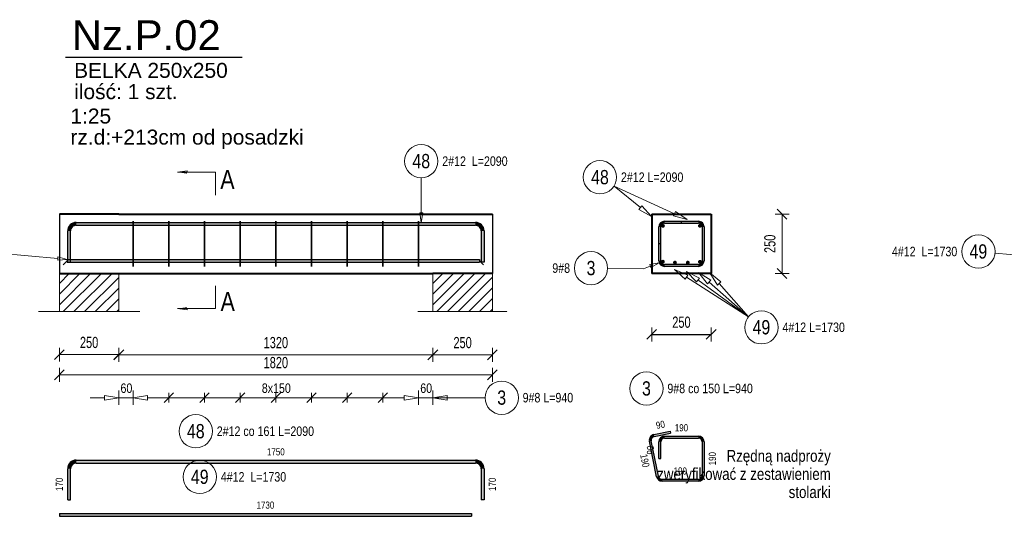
# Model space of a CAD drawing. Extents: x -1906120 to 89837, y -39133 to 303704.
# Tile 26 of 55: x 15807 to 19945, y 807 to 2897. Entities that reach past the tile are written whole.
import ezdxf

# ---------------------------------------------------------------- set-up
doc = ezdxf.new("R2010")
doc.units = 0
doc.header["$LTSCALE"] = 10
doc.header["$MEASUREMENT"] = 0
doc.linetypes.add('HIDDEN', pattern=[0.375, 0.25, -0.125])
for name, color, linetype in [('C_text', 1, 'Continuous'), ('RCAD_kształt pręta', 7, 'Continuous'), ('RCAD_opis kształtu pręta', 7, 'Continuous'), ('RCAD_opis rozkładu', 7, 'Continuous'), ('RCAD_pręt wyrzucony', 130, 'Continuous'), ('RCAD_pręty punktowe', 7, 'Continuous'), ('RCAD_rozkład pręta', 7, 'Continuous'), ('RCAD_symbole graficzne', 7, 'Continuous')]:
    doc.layers.add(name, color=color, linetype=linetype)
for name, color, linetype, lineweight in [('P-Linia1', 3, 'Continuous', 40), ('P-Linia3', 6, 'Continuous', 60), ('P-Linia4', 253, 'Continuous', 5), ('P-Opis', 1, 'Continuous', 18), ('P-Przerywana', 13, 'HIDDEN', 9), ('P-Wymiar', 254, 'Continuous', 9), ('RCAD_deskowanie', 3, 'Continuous', 40)]:
    doc.layers.add(name, color=color, linetype=linetype, lineweight=lineweight)
doc.styles.add('_Fd Opis', font='arial.ttf')
doc.styles.add('_Fdelita opis', font='arial.ttf')
doc.styles.add('ROMANS', font='arial.ttf', dxfattribs={"width": 0.7})
doc.styles.add('style1', font='arial.ttf', dxfattribs={"width": 0.8})
doc.dimstyles.new('A25', dxfattribs={"dimscale": 27, "dimtxt": 1.75, "dimasz": 0.06, "dimexe": 0, "dimexo": 0, "dimgap": 1, "dimtad": 1, "dimdec": 4, "dimrnd": 0.1, "dimdsep": 46, "dimtxsty": 'ROMANS', "dimblk": '[[[[[[[[', "dimcen": 2, "dimdle": 2, "dimse1": 1, "dimse2": 1, "dimclrd": 256, "dimclrt": 1, "dimadec": 0, "dimazin": 0, "dimtfac": 1, "dimtdec": 4, "dimtix": 1, "dimtmove": 2, "dimatfit": 3, "dimldrblk": '[[[[[[[[', "dimfxl": 0, "dimtvp": 0.6, "dimtolj": 1, "dimlwd": -1, "dimarcsym": 0})

# ---------------------------------------------------------------- blocks, each defined once
blk = doc.blocks.new('[[[[[[[[')
at = {"layer": 'P-Wymiar'}
for p, q in [((-12.72792206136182, -12.72792206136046), (12.72792206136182, 12.72792206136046)), ((0, 0), (-4.628327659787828, 0)), ((1.818989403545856e-12, 18.00000000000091), (1.818989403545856e-12, -18.00000000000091))]:
    blk.add_line(p, q, dxfattribs=at)
blk = doc.blocks.new('*D324')
at = {"layer": 'Defpoints', "color": 0, "transparency": 16777216}
for p in [(17543.51999402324, 1708.18652978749), (17793.51999402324, 1708.18652978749), (17793.51999402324, 1486.852137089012)]:
    blk.add_point(p, dxfattribs=at)
at = {"layer": 'P-Wymiar', "transparency": 16777216}
blk.add_line((17545.13999402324, 1486.852137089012), (17791.89999402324, 1486.852137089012), dxfattribs=at)
at = {"layer": 'P-Wymiar', "transparency": 16777216, "xscale": 1.62, "yscale": 1.62, "zscale": 1.62, "rotation": 180}
blk.add_blockref('[[[[[[[[', (17543.51999402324, 1486.852137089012), dxfattribs=at)
at = {"layer": 'P-Wymiar', "transparency": 16777216, "xscale": 1.62, "yscale": 1.62, "zscale": 1.62}
blk.add_blockref('[[[[[[[[', (17793.51999402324, 1486.852137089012), dxfattribs=at)
at = {"layer": 'P-Wymiar', "color": 1, "transparency": 16777216, "insert": (17668.51999402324, 1537.976710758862), "char_height": 47.25, "attachment_point": 5, "style": 'ROMANS'}
blk.add_mtext('\\A1;250', dxfattribs=at)
blk = doc.blocks.new('*D325')
at = {"layer": 'Defpoints', "color": 0, "transparency": 16777216}
for p in [(15973.51999402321, 1933.71546708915), (16223.51999402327, 1933.71546708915), (15973.51999402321, 1487.515876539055)]:
    blk.add_point(p, dxfattribs=at)
at = {"layer": 'P-Wymiar', "transparency": 16777216}
blk.add_line((16221.89999402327, 1487.515876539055), (15975.13999402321, 1487.515876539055), dxfattribs=at)
at = {"layer": 'P-Wymiar', "transparency": 16777216, "xscale": 1.62, "yscale": 1.62, "zscale": 1.62, "rotation": 180}
blk.add_blockref('[[[[[[[[', (15973.51999402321, 1487.515876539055), dxfattribs=at)
at = {"layer": 'P-Wymiar', "transparency": 16777216, "xscale": 1.62, "yscale": 1.62, "zscale": 1.62}
blk.add_blockref('[[[[[[[[', (16223.51999402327, 1487.515876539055), dxfattribs=at)
at = {"layer": 'P-Wymiar', "color": 1, "transparency": 16777216, "insert": (16098.51999402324, 1538.640450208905), "char_height": 47.25, "attachment_point": 5, "style": 'ROMANS'}
blk.add_mtext('\\A1;250', dxfattribs=at)
blk = doc.blocks.new('*D326')
at = {"layer": 'Defpoints', "color": 0, "transparency": 16777216}
for p in [(18713.352709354, 2078.769863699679), (18724.39881830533, 1828.769863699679), (19011.37151327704, 1828.769863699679)]:
    blk.add_point(p, dxfattribs=at)
at = {"layer": 'P-Wymiar', "transparency": 16777216}
blk.add_line((19011.37151327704, 2077.149863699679), (19011.37151327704, 1830.389863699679), dxfattribs=at)
at = {"layer": 'P-Wymiar', "transparency": 16777216, "xscale": 1.62, "yscale": 1.62, "zscale": 1.62}
for p, rotation in [((19011.37151327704, 2078.769863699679), 90), ((19011.37151327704, 1828.769863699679), 270)]:
    blk.add_blockref('[[[[[[[[', p, dxfattribs=dict(at, rotation=rotation))
at = {"layer": 'P-Wymiar', "color": 1, "transparency": 16777216, "insert": (18960.24693960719, 1953.769863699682), "char_height": 47.25, "attachment_point": 5, "rotation": 90, "style": 'ROMANS'}
blk.add_mtext('\\A1;250', dxfattribs=at)
blk = doc.blocks.new('*D327')
at = {"layer": 'Defpoints', "color": 0, "transparency": 16777216}
for p in [(16223.51999402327, 1874.986885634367), (17543.51999402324, 1874.986885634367), (17543.51999402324, 1486.852137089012)]:
    blk.add_point(p, dxfattribs=at)
at = {"layer": 'P-Wymiar', "transparency": 16777216}
blk.add_line((16225.13999402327, 1486.852137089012), (17541.89999402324, 1486.852137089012), dxfattribs=at)
at = {"layer": 'P-Wymiar', "transparency": 16777216, "xscale": 1.62, "yscale": 1.62, "zscale": 1.62, "rotation": 180}
blk.add_blockref('[[[[[[[[', (16223.51999402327, 1486.852137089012), dxfattribs=at)
at = {"layer": 'P-Wymiar', "transparency": 16777216, "xscale": 1.62, "yscale": 1.62, "zscale": 1.62}
blk.add_blockref('[[[[[[[[', (17543.51999402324, 1486.852137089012), dxfattribs=at)
at = {"layer": 'P-Wymiar', "color": 1, "transparency": 16777216, "insert": (16883.51999402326, 1537.992826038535), "char_height": 47.25, "attachment_point": 5, "style": 'ROMANS'}
blk.add_mtext('\\A1;1320', dxfattribs=at)
blk = doc.blocks.new('*D328')
at = {"layer": 'Defpoints', "color": 0, "transparency": 16777216}
for p in [(15973.51999402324, 1904.986885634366), (17793.51999402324, 1904.986885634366), (15973.51999402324, 1402.803796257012)]:
    blk.add_point(p, dxfattribs=at)
at = {"layer": 'P-Wymiar', "transparency": 16777216}
blk.add_line((17791.89999402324, 1402.803796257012), (15975.13999402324, 1402.803796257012), dxfattribs=at)
at = {"layer": 'P-Wymiar', "transparency": 16777216, "xscale": 1.62, "yscale": 1.62, "zscale": 1.62, "rotation": 180}
blk.add_blockref('[[[[[[[[', (15973.51999402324, 1402.803796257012), dxfattribs=at)
at = {"layer": 'P-Wymiar', "transparency": 16777216, "xscale": 1.62, "yscale": 1.62, "zscale": 1.62}
blk.add_blockref('[[[[[[[[', (17793.51999402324, 1402.803796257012), dxfattribs=at)
at = {"layer": 'P-Wymiar', "color": 1, "transparency": 16777216, "insert": (16883.51999402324, 1453.928369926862), "char_height": 47.25, "attachment_point": 5, "style": 'ROMANS'}
blk.add_mtext('\\A1;1820', dxfattribs=at)
blk = doc.blocks.new('*D329')
at = {"transparency": 16777216}
blk.add_line((18464.972709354, 1572.684497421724), (18711.732709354, 1572.684497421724), dxfattribs=at)
at = {"layer": 'Defpoints', "color": 0, "transparency": 16777216}
for p in [(18463.352709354, 1696.243873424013), (18713.352709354, 1696.243873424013), (18713.352709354, 1572.684497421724)]:
    blk.add_point(p, dxfattribs=at)
at = {"transparency": 16777216, "xscale": 1.62, "yscale": 1.62, "zscale": 1.62, "rotation": 180}
blk.add_blockref('[[[[[[[[', (18463.352709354, 1572.684497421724), dxfattribs=at)
at = {"transparency": 16777216, "xscale": 1.62, "yscale": 1.62, "zscale": 1.62}
blk.add_blockref('[[[[[[[[', (18713.352709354, 1572.684497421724), dxfattribs=at)
at = {"color": 1, "transparency": 16777216, "insert": (18588.352709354, 1623.809071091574), "char_height": 47.25, "attachment_point": 5, "style": 'ROMANS'}
blk.add_mtext('\\A1;250', dxfattribs=at)

msp = doc.modelspace()

# ---------------------------------------------------------------- hatches: boundary and pattern name
h = msp.add_hatch(color=1)
edge = h.paths.add_edge_path(flags=0)
edge.add_arc((18510.49759932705, 1878.645852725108), 8, 0, 360, ccw=False)
h = msp.add_hatch(color=1)
edge = h.paths.add_edge_path(flags=0)
edge.add_arc((18561.06067262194, 1874.769863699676), 8, 0, 360, ccw=False)
h = msp.add_hatch(color=1)
edge = h.paths.add_edge_path(flags=0)
edge.add_arc((18615.06067262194, 1874.769863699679), 8, 0, 360, ccw=False)
h = msp.add_hatch(color=1)
edge = h.paths.add_edge_path(flags=0)
edge.add_arc((18665.95539427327, 1878.252723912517), 8, 0, 360, ccw=False)
at = {"layer": 'P-Linia4'}
h = msp.add_hatch(dxfattribs=at)
h.set_pattern_fill('ANSI31', color=256, scale=10, style=0)
h.set_pattern_definition([(45, (-25222.86258644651, -6361.853837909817), (-22.45064030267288, 22.45064030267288), [])])
h.paths.add_polyline_path([(15973.51999402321, 1668.879446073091), (15973.51999402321, 1828.879446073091), (16222.86160986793, 1829.066786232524), (16222.86160986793, 1669.066786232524)])
h = msp.add_hatch(dxfattribs=at)
h.set_pattern_fill('ANSI31', color=256, scale=10, style=0)
h.set_pattern_definition([(45, (-23652.86258644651, -6361.853837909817), (-22.45064030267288, 22.45064030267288), [])])
h.paths.add_polyline_path([(17543.51999402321, 1668.879446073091), (17543.51999402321, 1828.879446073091), (17792.86160986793, 1829.066786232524), (17792.86160986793, 1669.066786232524)])
at = {"layer": 'RCAD_kształt pręta'}
h = msp.add_hatch(color=4, dxfattribs=at)
edge = h.paths.add_edge_path(flags=0)
edge.add_line((16044.51999402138, 2043.769863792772), (16044.51999402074, 2031.769863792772))
edge.add_arc((16044.51999401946, 2007.769863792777), 23.99999999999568, 89.9999999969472, 179.9999999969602)
edge.add_line((16020.51999401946, 2007.76986379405), (16008.51999401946, 2007.769863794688))
edge.add_arc((16044.51999401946, 2007.769863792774), 35.99999999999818, 449.99999999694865, 539.9999999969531, ccw=False)
for points in [[(16044.51999402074, 2031.769863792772), (16044.51999402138, 2043.769863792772), (17722.51999402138, 2043.769863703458), (17722.51999402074, 2031.769863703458)], [(18517.352709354, 2040.769863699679), (18517.352709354, 2048.769863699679), (18659.352709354, 2048.769863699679), (18659.352709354, 2040.769863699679)], [(18517.352709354, 2040.769863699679), (18517.352709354, 2048.769863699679), (18587.352709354, 2048.769863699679), (18587.352709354, 2040.769863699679)], [(16020.51999401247, 1876.496630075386), (16008.51999401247, 1876.496630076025), (16008.51999401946, 2007.769863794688), (16020.51999401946, 2007.76986379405)], [(17746.51999401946, 2007.769863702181), (17758.51999401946, 2007.769863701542), (17758.51999401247, 1876.496630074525), (17746.51999401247, 1876.496630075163)], [(18501.352709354, 1954.769863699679), (18493.352709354, 1954.769863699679), (18493.352709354, 2024.769863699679), (18501.352709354, 2024.769863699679)], [(18501.352709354, 1882.769863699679), (18493.352709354, 1882.769863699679), (18493.352709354, 2024.769863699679), (18501.352709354, 2024.769863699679)], [(18675.352709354, 2024.769863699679), (18683.352709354, 2024.769863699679), (18683.352709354, 1882.769863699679), (18675.352709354, 1882.769863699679)], [(16006.98560363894, 1876.192774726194), (16006.98560363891, 1888.192774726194), (17739.26400778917, 1888.192774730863), (17739.2640077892, 1876.192774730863)], [(18659.352709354, 1866.769863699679), (18659.352709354, 1858.769863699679), (18517.352709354, 1858.769863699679), (18517.352709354, 1866.769863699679)]]:
    msp.add_hatch(color=4, dxfattribs=at).paths.add_polyline_path(points, flags=0)
h = msp.add_hatch(color=4, dxfattribs=at)
edge = h.paths.add_edge_path(flags=0)
edge.add_line((17758.51999401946, 2007.769863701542), (17746.51999401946, 2007.769863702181))
edge.add_arc((17722.51999401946, 2007.769863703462), 24, -3.058760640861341e-09, 89.99999999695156)
edge.add_line((17722.51999402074, 2031.769863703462), (17722.51999402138, 2043.769863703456))
edge.add_arc((17722.51999401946, 2007.769863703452), 36.00000000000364, 359.9999999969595, 449.99999999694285, ccw=False)
h = msp.add_hatch(color=4, dxfattribs=at)
edge = h.paths.add_edge_path(flags=0)
edge.add_line((18517.352709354, 2048.769863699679), (18517.352709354, 2040.769863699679))
edge.add_arc((18517.352709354, 2024.769863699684), 15.999999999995, 89.99999999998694, 180.0000000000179)
edge.add_line((18501.352709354, 2024.769863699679), (18493.352709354, 2024.769863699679))
edge.add_arc((18517.352709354, 2024.769863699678), 24.00000000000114, 450, 539.9999999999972, ccw=False)
h = msp.add_hatch(color=4, dxfattribs=at)
edge = h.paths.add_edge_path(flags=0)
edge.add_line((18517.352709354, 2048.769863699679), (18517.352709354, 2040.769863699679))
edge.add_arc((18517.352709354, 2024.769863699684), 15.999999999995, 89.99999999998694, 180.0000000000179)
edge.add_line((18501.352709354, 2024.769863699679), (18493.352709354, 2024.769863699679))
edge.add_arc((18517.352709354, 2024.769863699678), 24.00000000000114, 450, 539.9999999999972, ccw=False)
h = msp.add_hatch(color=4, dxfattribs=at)
edge = h.paths.add_edge_path(flags=0)
edge.add_line((18683.352709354, 2024.769863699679), (18675.352709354, 2024.769863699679))
edge.add_arc((18659.352709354, 2024.769863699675), 16, -1.628443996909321e-11, 89.99999999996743)
edge.add_line((18659.352709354, 2040.769863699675), (18659.352709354, 2048.76986369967))
edge.add_arc((18659.35270935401, 2024.769863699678), 23.99999999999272, 359.9999999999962, 450.0000000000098, ccw=False)
h = msp.add_hatch(color=4, dxfattribs=at)
edge = h.paths.add_edge_path(flags=0)
edge.add_line((18493.352709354, 1882.769863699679), (18501.352709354, 1882.769863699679))
edge.add_arc((18517.352709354, 1882.769863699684), 16, 179.9999999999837, 269.9999999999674)
edge.add_line((18517.352709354, 1866.769863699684), (18517.352709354, 1858.769863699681))
edge.add_arc((18517.352709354, 1882.769863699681), 24, 539.9999999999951, 629.9999999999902, ccw=False)
h = msp.add_hatch(color=4, dxfattribs=at)
edge = h.paths.add_edge_path(flags=0)
edge.add_line((18659.352709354, 1858.769863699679), (18659.352709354, 1866.769863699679))
edge.add_arc((18659.35270935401, 1882.769863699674), 15.999999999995, -90.00000000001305, 1.788743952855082e-11)
edge.add_line((18675.352709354, 1882.769863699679), (18683.352709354, 1882.769863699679))
edge.add_arc((18659.352709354, 1882.76986369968), 24.00000000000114, 270, 359.9999999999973, ccw=False)
at = {"layer": 'RCAD_pręt wyrzucony'}
for points in [[(18474.15840642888, 1143.44323183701), (18472.56905178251, 1151.28376445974), (18541.1737122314, 1165.190617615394), (18542.76306687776, 1157.350084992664)], [(18491.8235998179, 975.7622641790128), (18483.98306719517, 974.1729095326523), (18453.81551785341, 1122.994102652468), (18461.65605047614, 1124.583457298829)], [(18501.352709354, 1050.940973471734), (18493.352709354, 1050.940973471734), (18493.352709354, 1120.940973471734), (18501.352709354, 1120.940973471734)], [(18517.352709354, 1136.940973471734), (18517.352709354, 1144.940973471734), (18659.352709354, 1144.940973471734), (18659.352709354, 1136.940973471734)], [(18675.352709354, 1120.940973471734), (18683.352709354, 1120.940973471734), (18683.352709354, 978.9409734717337), (18675.352709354, 978.9409734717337)], [(16044.51999402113, 1031.767510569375), (16044.51999402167, 1043.767510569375), (17722.51999402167, 1043.767510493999), (17722.51999402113, 1031.767510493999)], [(16020.51999401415, 876.49427685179), (16008.51999401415, 876.4942768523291), (16008.51999402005, 1007.767510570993), (16020.51999402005, 1007.767510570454)], [(17746.51999402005, 1007.76751049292), (17758.51999402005, 1007.767510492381), (17758.51999401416, 876.494276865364), (17746.51999401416, 876.4942768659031)], [(18659.352709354, 962.9409734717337), (18659.352709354, 954.9409734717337), (18507.50466506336, 954.9409734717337), (18507.50466506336, 962.9409734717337)], [(15973.51999402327, 807.4859084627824), (15973.51999402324, 819.4859084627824), (17705.7983981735, 819.4859084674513), (17705.79839817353, 807.4859084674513)]]:
    msp.add_hatch(color=4, dxfattribs=at).paths.add_polyline_path(points, flags=0)
h = msp.add_hatch(color=4, dxfattribs=at)
edge = h.paths.add_edge_path(flags=0)
edge.add_line((18472.56905178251, 1151.28376445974), (18474.15840642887, 1143.44323183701))
edge.add_arc((18477.3371157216, 1127.762166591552), 15.99999999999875, 101.4591559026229, 191.4591559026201)
edge.add_line((18461.65605047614, 1124.58345729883), (18453.81551785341, 1122.994102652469))
edge.add_arc((18477.33711572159, 1127.762166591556), 23.9999999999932, 461.45915590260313, 551.4591559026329, ccw=False)
h = msp.add_hatch(color=4, dxfattribs=at)
edge = h.paths.add_edge_path(flags=0)
edge.add_line((18517.352709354, 1144.940973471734), (18517.352709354, 1136.940973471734))
edge.add_arc((18517.352709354, 1120.940973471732), 16.00000000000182, 89.99999999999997, 179.9999999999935)
edge.add_line((18501.352709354, 1120.940973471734), (18493.352709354, 1120.940973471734))
edge.add_arc((18517.352709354, 1120.940973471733), 24.00000000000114, 450, 539.9999999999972, ccw=False)
h = msp.add_hatch(color=4, dxfattribs=at)
edge = h.paths.add_edge_path(flags=0)
edge.add_line((18683.352709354, 1120.940973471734), (18675.352709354, 1120.940973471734))
edge.add_arc((18659.352709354, 1120.94097347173), 16, -1.384177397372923e-11, 89.99999999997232)
edge.add_line((18659.352709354, 1136.94097347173), (18659.352709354, 1144.940973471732))
edge.add_arc((18659.352709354, 1120.940973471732), 24, 359.9999999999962, 449.9999999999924, ccw=False)
h = msp.add_hatch(color=4, dxfattribs=at)
edge = h.paths.add_edge_path(flags=0)
edge.add_line((16044.51999402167, 1043.767510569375), (16044.51999402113, 1031.767510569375))
edge.add_arc((16044.51999402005, 1007.767510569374), 24.00000000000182, 89.99999999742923, 179.9999999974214)
edge.add_line((16020.51999402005, 1007.767510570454), (16008.51999402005, 1007.767510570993))
edge.add_arc((16044.51999402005, 1007.767510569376), 35.99999999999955, 449.99999999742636, 539.9999999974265, ccw=False)
h = msp.add_hatch(color=4, dxfattribs=at)
edge = h.paths.add_edge_path(flags=0)
edge.add_line((17758.51999402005, 1007.767510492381), (17746.51999402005, 1007.76751049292))
edge.add_arc((17722.51999402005, 1007.767510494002), 24, -2.581355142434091e-09, 89.99999999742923)
edge.add_line((17722.51999402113, 1031.767510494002), (17722.51999402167, 1043.767510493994))
edge.add_arc((17722.51999402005, 1007.767510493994), 36, 359.999999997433, 449.9999999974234, ccw=False)
h = msp.add_hatch(color=4, dxfattribs=at)
edge = h.paths.add_edge_path(flags=0)
edge.add_line((18483.98306719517, 974.172909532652), (18491.8235998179, 975.7622641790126))
edge.add_arc((18507.50466506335, 978.9409734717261), 15.99999999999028, -168.5408440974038, -89.99999999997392)
edge.add_line((18507.50466506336, 962.9409734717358), (18507.50466506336, 954.9409734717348))
edge.add_arc((18507.50466506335, 978.9409734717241), 23.99999999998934, 191.4591559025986, 270.00000000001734, ccw=False)
h = msp.add_hatch(color=4, dxfattribs=at)
edge = h.paths.add_edge_path(flags=0)
edge.add_line((18659.352709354, 954.9409734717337), (18659.352709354, 962.9409734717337))
edge.add_arc((18659.352709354, 978.9409734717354), 16.00000000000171, -89.99999999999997, -6.081220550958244e-12)
edge.add_line((18675.352709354, 978.9409734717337), (18683.352709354, 978.9409734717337))
edge.add_arc((18659.352709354, 978.940973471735), 24.00000000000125, 270, 359.99999999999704, ccw=False)
at = {"layer": 'RCAD_pręty punktowe'}
h = msp.add_hatch(color=1, dxfattribs=at)
edge = h.paths.add_edge_path(flags=0)
edge.add_arc((18510.75002443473, 2029.28700348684), 8, 0, 360, ccw=False)
h = msp.add_hatch(color=1, dxfattribs=at)
edge = h.paths.add_edge_path(flags=0)
edge.add_arc((18665.95539427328, 2029.287003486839), 8, 0, 360, ccw=False)
at = {"layer": 'RCAD_symbole graficzne', "linetype": 'Continuous', "lineweight": 0}
for points in [[(16470.08007797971, 2254.925260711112), (16510.08007797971, 2254.925260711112), (16510.08007797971, 2249.223398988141)], [(16470.08007797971, 1681.292072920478), (16510.08007797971, 1681.292072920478), (16510.08007797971, 1686.993934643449)]]:
    msp.add_hatch(color=7, dxfattribs=at).paths.add_polyline_path(points, flags=0)

# ---------------------------------------------------------------- linework, layer by layer
at = {"layer": 'C_text'}
for points in [[(15973.51999402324, 2078.769863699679), (15973.51999402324, 1828.769863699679)], [(17793.51999402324, 2078.769863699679), (17793.51999402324, 1828.769863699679)]]:
    msp.add_lwpolyline(points, dxfattribs=at)
at = {"layer": 'P-Linia1'}
msp.add_lwpolyline([(17493.51999402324, 2078.769863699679), (17793.51999402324, 2078.769863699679)], dxfattribs=at)
at = {"layer": 'P-Linia3', "color": 6, "linetype": 'Continuous', "lineweight": 30}
msp.add_line((15999.41539780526, 2739.404224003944), (16742.47810496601, 2739.404224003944), dxfattribs=at)
at = {"layer": 'P-Linia4'}
for points in [[(15973.51999402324, 1828.769863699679), (15973.51999402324, 1668.754140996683)], [(16223.51999402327, 1828.769863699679), (16223.51999402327, 1668.754140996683)], [(17543.51999402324, 1668.769863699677), (17543.51999402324, 1828.769863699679)], [(17793.51999402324, 1668.769863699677), (17793.51999402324, 1828.769863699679)]]:
    msp.add_lwpolyline(points, dxfattribs=at)
at = {"layer": 'P-Przerywana'}
for points in [[(15885.84437898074, 1668.754140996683), (16311.19560906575, 1668.754140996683)], [(17480.84437898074, 1668.754140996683), (17856.19560906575, 1668.754140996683)]]:
    msp.add_lwpolyline(points, dxfattribs=at)
at = {"layer": 'RCAD_deskowanie'}
for points in [[(16223.51999402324, 2078.769863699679), (15973.51999402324, 2078.769863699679)], [(16223.51999402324, 2078.769863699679), (17493.51999402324, 2078.769863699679)], [(18463.352709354, 2078.769863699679), (18713.35270935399, 2078.769863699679)], [(18463.352709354, 2078.769863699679), (18463.352709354, 1828.769863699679)], [(18713.35270935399, 2078.769863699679), (18713.352709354, 1828.769863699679)], [(15973.51999402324, 1828.769863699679), (16223.51999402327, 1828.769863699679)], [(16223.51999402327, 1828.769863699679), (17543.51999402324, 1828.769863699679)], [(17793.51999402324, 1828.769863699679), (17543.51999402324, 1828.769863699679)], [(18713.352709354, 1828.769863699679), (18463.352709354, 1828.769863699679)]]:
    msp.add_lwpolyline(points, dxfattribs=at)
at = {"layer": 'RCAD_kształt pręta', "color": 4}
for p, q in [((16044.51999402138, 2043.769863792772), (17722.51999402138, 2043.769863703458)), ((16044.51999402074, 2031.769863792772), (17722.51999402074, 2031.769863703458)), ((18517.352709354, 2048.769863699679), (18659.352709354, 2048.769863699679)), ((18517.352709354, 2048.769863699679), (18587.352709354, 2048.769863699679)), ((18517.352709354, 2040.769863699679), (18659.352709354, 2040.769863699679)), ((18517.352709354, 2040.769863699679), (18587.352709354, 2040.769863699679)), ((18587.352709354, 2048.769863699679), (18587.352709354, 2040.769863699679)), ((16008.51999401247, 1876.496630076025), (16008.51999401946, 2007.769863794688)), ((16020.51999401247, 1876.496630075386), (16020.51999401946, 2007.76986379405)), ((17746.51999401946, 2007.769863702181), (17746.51999401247, 1876.496630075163)), ((17758.51999401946, 2007.769863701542), (17758.51999401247, 1876.496630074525)), ((18493.352709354, 1954.769863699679), (18493.352709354, 2024.769863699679)), ((18493.352709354, 1882.769863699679), (18493.352709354, 2024.769863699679)), ((18501.352709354, 1954.769863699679), (18501.352709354, 2024.769863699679)), ((18501.352709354, 1882.769863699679), (18501.352709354, 2024.769863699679)), ((18675.352709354, 2024.769863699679), (18675.352709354, 1882.769863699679)), ((18683.352709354, 2024.769863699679), (18683.352709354, 1882.769863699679)), ((18493.352709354, 1954.769863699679), (18501.352709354, 1954.769863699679)), ((16006.98560363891, 1888.192774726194), (17739.26400778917, 1888.192774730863)), ((16006.98560363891, 1888.192774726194), (16006.98560363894, 1876.192774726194)), ((16006.98560363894, 1876.192774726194), (17739.2640077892, 1876.192774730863)), ((16008.51999401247, 1876.496630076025), (16020.51999401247, 1876.496630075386)), ((17739.26400778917, 1888.192774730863), (17739.2640077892, 1876.192774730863)), ((17758.51999401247, 1876.496630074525), (17746.51999401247, 1876.496630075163)), ((18659.352709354, 1866.769863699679), (18517.352709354, 1866.769863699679)), ((18659.352709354, 1858.769863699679), (18517.352709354, 1858.769863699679))]:
    msp.add_line(p, q, dxfattribs=at)
at = {"layer": 'RCAD_kształt pręta', "color": 2, "lineweight": 5}
for p, q in [((16006.98560363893, 1882.192774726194), (15989.48560363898, 1864.692774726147)), ((17739.26400778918, 1882.192774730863), (17756.76400778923, 1864.692774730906))]:
    msp.add_line(p, q, dxfattribs=at)
at = {"layer": 'RCAD_kształt pręta', "color": 4}
for centre, radius, start, end in [((16044.51999401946, 2007.769863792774), 35.99999999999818, 89.99999999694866, 179.9999999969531), ((16044.51999401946, 2007.769863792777), 23.99999999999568, 89.9999999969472, 179.9999999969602), ((17722.51999401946, 2007.769863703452), 36.00000000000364, 359.9999999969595, 89.99999999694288), ((17722.51999401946, 2007.769863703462), 24, 359.9999999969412, 89.99999999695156), ((18517.352709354, 2024.769863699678), 24.00000000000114, 89.99999999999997, 179.9999999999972), ((18517.352709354, 2024.769863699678), 24.00000000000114, 89.99999999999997, 179.9999999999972), ((18517.352709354, 2024.769863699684), 15.999999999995, 89.99999999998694, 180.0000000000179), ((18517.352709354, 2024.769863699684), 15.999999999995, 89.99999999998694, 180.0000000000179), ((18659.35270935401, 2024.769863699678), 23.99999999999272, 359.9999999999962, 90.00000000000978), ((18659.352709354, 2024.769863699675), 16, 359.9999999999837, 89.99999999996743), ((18517.352709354, 1882.769863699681), 24, 179.9999999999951, 269.9999999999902), ((18517.352709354, 1882.769863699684), 16, 179.9999999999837, 269.9999999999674), ((18659.35270935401, 1882.769863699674), 15.999999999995, 269.999999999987, 1.788743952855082e-11), ((18659.352709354, 1882.76986369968), 24.00000000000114, 270, 359.9999999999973)]:
    msp.add_arc(centre, radius, start, end, dxfattribs=at)
at = {"layer": 'RCAD_opis kształtu pręta', "color": 8, "lineweight": 0}
for p, q in [((17494.74097973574, 2231.34674445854), (17494.74097972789, 2083.769863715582)), ((17494.74097972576, 2043.769863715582), (17488.07431306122, 2083.769863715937)), ((17501.40764639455, 2083.769863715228), (17488.07431306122, 2083.769863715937)), ((17501.40764639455, 2083.769863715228), (17494.74097972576, 2043.769863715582)), ((15706.4740604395, 1914.960387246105), (15967.14334733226, 1891.741663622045)), ((19906.05750622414, 1914.960387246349), (20166.33303423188, 1891.746287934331)), ((15967.7348288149, 1898.382039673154), (15966.55186584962, 1885.101287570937)), ((16006.98560363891, 1888.192774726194), (15966.55186584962, 1885.101287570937)), ((15967.7348288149, 1898.382039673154), (16006.98560363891, 1888.192774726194)), ((18455.12395156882, 1866.398359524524), (18494.9000638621, 1874.291732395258)), ((18455.12395156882, 1866.398359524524), (18459.83402451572, 1853.92466758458)), ((18494.9000638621, 1874.291732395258), (18459.83402451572, 1853.92466758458)), ((18428.352709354, 1849.163414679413), (18278.19462069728, 1850.628656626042)), ((18428.352709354, 1849.163414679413), (18457.47898804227, 1860.161513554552))]:
    msp.add_line(p, q, dxfattribs=at)
for centre in [(17494.74097973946, 2301.34674445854), (19836.3342789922, 1921.179035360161), (18208.19795310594, 1851.311683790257)]:
    msp.add_circle(centre, 70, dxfattribs=at)
at = {"layer": 'RCAD_opis rozkładu', "color": 8, "lineweight": 0}
for p, q in [((18305.17961579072, 2196.834222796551), (18416.12947785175, 2106.288564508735)), ((18305.17961579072, 2196.834222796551), (18558.55316643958, 2080.49088484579)), ((18422.45216752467, 2114.036054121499), (18409.80678817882, 2098.541074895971)), ((18422.45216752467, 2114.036054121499), (18462.61441552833, 2068.352426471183)), ((18462.61441552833, 2068.352426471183), (18409.80678817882, 2098.541074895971)), ((18562.72604947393, 2089.578626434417), (18554.38028340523, 2071.403143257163)), ((18613.07961597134, 2055.453586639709), (18554.38028340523, 2071.403143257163)), ((18562.72604947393, 2089.578626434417), (18613.07961597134, 2055.453586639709)), ((18604.44796426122, 1804.482286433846), (18559.31219173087, 1845.259265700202)), ((18559.31219173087, 1845.259265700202), (18615.23315902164, 1821.325076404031)), ((18604.44796426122, 1804.482286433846), (18615.23315902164, 1821.325076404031)), ((18651.9309253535, 1793.759755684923), (18609.45183706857, 1837.297406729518)), ((18609.45183706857, 1837.297406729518), (18663.75507767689, 1809.890143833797)), ((18698.13284630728, 1785.597540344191), (18659.91743431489, 1832.921765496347)), ((18659.91743431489, 1832.921765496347), (18711.41554570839, 1800.549794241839)), ((18739.19753844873, 1780.30060590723), (18707.16139688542, 1832.008300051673)), ((18707.16139688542, 1832.008300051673), (18754.23591808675, 1793.485716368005)), ((18869.93915079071, 1646.350874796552), (18609.84056164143, 1812.903681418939)), ((18651.9309253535, 1793.759755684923), (18663.75507767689, 1809.890143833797)), ((18869.93915079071, 1646.350874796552), (18657.84300151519, 1801.82494975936)), ((18698.13284630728, 1785.597540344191), (18711.41554570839, 1800.549794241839)), ((18869.93915079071, 1646.350874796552), (18704.77419600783, 1793.073667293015)), ((18739.19753844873, 1780.30060590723), (18754.23591808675, 1793.485716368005)), ((18869.93915079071, 1646.350874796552), (18746.71672826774, 1786.893161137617)), ((16223.51999402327, 1276.37138644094), (16223.51999402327, 1336.37138644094)), ((16283.51999402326, 1276.37138644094), (16283.51999402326, 1336.37138644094)), ((16453.51999402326, 1326.37138644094), (16413.51999402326, 1286.37138644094)), ((16433.51999402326, 1286.37138644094), (16433.51999402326, 1326.37138644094)), ((16603.51999402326, 1326.37138644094), (16563.51999402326, 1286.37138644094)), ((16583.51999402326, 1286.37138644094), (16583.51999402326, 1326.37138644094)), ((16753.51999402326, 1326.37138644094), (16713.51999402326, 1286.37138644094)), ((16733.51999402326, 1286.37138644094), (16733.51999402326, 1326.37138644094)), ((16863.51999402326, 1286.37138644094), (16903.51999402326, 1326.37138644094)), ((16883.51999402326, 1286.37138644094), (16883.51999402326, 1326.37138644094)), ((17013.51999402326, 1286.37138644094), (17053.51999402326, 1326.37138644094)), ((17033.51999402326, 1286.37138644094), (17033.51999402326, 1326.37138644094)), ((17163.51999402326, 1286.37138644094), (17203.51999402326, 1326.37138644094)), ((17183.51999402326, 1286.37138644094), (17183.51999402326, 1326.37138644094)), ((17313.51999402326, 1286.37138644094), (17353.51999402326, 1326.37138644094)), ((17333.51999402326, 1286.37138644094), (17333.51999402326, 1326.37138644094)), ((17483.51999402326, 1276.37138644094), (17483.51999402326, 1336.37138644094)), ((17543.51999402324, 1276.37138644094), (17543.51999402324, 1336.37138644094)), ((16103.51999402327, 1306.37138644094), (16163.51999402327, 1306.37138644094)), ((16163.51999402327, 1316.37138644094), (16223.51999402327, 1306.37138644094)), ((16163.51999402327, 1316.37138644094), (16163.51999402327, 1296.37138644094)), ((16223.51999402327, 1306.37138644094), (16163.51999402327, 1296.37138644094)), ((16283.51999402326, 1306.37138644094), (16223.51999402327, 1306.37138644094)), ((16283.51999402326, 1306.37138644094), (16343.51999402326, 1316.37138644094)), ((16343.51999402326, 1296.37138644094), (16283.51999402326, 1306.37138644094)), ((16343.51999402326, 1296.37138644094), (16343.51999402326, 1316.37138644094)), ((16433.51999402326, 1306.37138644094), (16343.51999402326, 1306.37138644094)), ((16583.51999402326, 1306.37138644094), (16433.51999402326, 1306.37138644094)), ((16733.51999402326, 1306.37138644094), (16583.51999402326, 1306.37138644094)), ((16808.51999402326, 1306.37138644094), (16733.51999402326, 1306.37138644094)), ((16808.51999402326, 1306.37138644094), (16883.51999402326, 1306.37138644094)), ((16883.51999402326, 1306.37138644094), (17033.51999402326, 1306.37138644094)), ((17033.51999402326, 1306.37138644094), (17183.51999402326, 1306.37138644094)), ((17183.51999402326, 1306.37138644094), (17333.51999402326, 1306.37138644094)), ((17333.51999402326, 1306.37138644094), (17423.51999402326, 1306.37138644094)), ((17423.51999402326, 1316.37138644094), (17483.51999402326, 1306.37138644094)), ((17423.51999402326, 1316.37138644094), (17423.51999402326, 1296.37138644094)), ((17483.51999402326, 1306.37138644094), (17423.51999402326, 1296.37138644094)), ((17483.51999402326, 1306.37138644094), (17543.51999402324, 1306.37138644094)), ((17543.51999402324, 1306.37138644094), (17603.51999402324, 1316.37138644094)), ((17762.77062278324, 1306.37138644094), (17543.51999402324, 1306.37138644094)), ((17603.51999402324, 1296.37138644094), (17543.51999402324, 1306.37138644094)), ((17603.51999402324, 1296.37138644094), (17603.51999402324, 1316.37138644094)), ((17663.51999402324, 1306.37138644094), (17603.51999402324, 1306.37138644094))]:
    msp.add_line(p, q, dxfattribs=at)
for centre in [(18245.77783292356, 2233.867021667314), (18924.39362823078, 1602.365537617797), (17832.77062278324, 1306.37138644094)]:
    msp.add_circle(centre, 70, dxfattribs=at)
at = {"layer": 'RCAD_pręt wyrzucony', "color": 4}
for p, q in [((18472.56905178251, 1151.28376445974), (18541.1737122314, 1165.190617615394)), ((18541.1737122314, 1165.190617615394), (18542.76306687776, 1157.350084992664)), ((18483.98306719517, 974.1729095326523), (18453.81551785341, 1122.994102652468)), ((18491.8235998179, 975.7622641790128), (18461.65605047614, 1124.583457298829)), ((18474.15840642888, 1143.44323183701), (18542.76306687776, 1157.350084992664)), ((18493.352709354, 1050.940973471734), (18493.352709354, 1120.940973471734)), ((18501.352709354, 1050.940973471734), (18501.352709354, 1120.940973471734)), ((18517.352709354, 1144.940973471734), (18659.352709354, 1144.940973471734)), ((18517.352709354, 1136.940973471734), (18659.352709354, 1136.940973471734)), ((18675.352709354, 1120.940973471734), (18675.352709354, 978.9409734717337)), ((18683.352709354, 1120.940973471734), (18683.352709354, 978.9409734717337)), ((16044.51999402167, 1043.767510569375), (17722.51999402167, 1043.767510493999)), ((18493.352709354, 1050.940973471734), (18501.352709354, 1050.940973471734)), ((16008.51999401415, 876.4942768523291), (16008.51999402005, 1007.767510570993)), ((16020.51999401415, 876.49427685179), (16020.51999402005, 1007.767510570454)), ((16044.51999402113, 1031.767510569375), (17722.51999402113, 1031.767510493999)), ((17746.51999402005, 1007.76751049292), (17746.51999401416, 876.4942768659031)), ((17758.51999402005, 1007.767510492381), (17758.51999401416, 876.494276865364)), ((18659.352709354, 962.9409734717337), (18507.50466506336, 962.9409734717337)), ((18659.352709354, 954.9409734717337), (18507.50466506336, 954.9409734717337)), ((16008.51999401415, 876.4942768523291), (16020.51999401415, 876.49427685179)), ((17758.51999401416, 876.494276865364), (17746.51999401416, 876.4942768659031)), ((15973.51999402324, 819.4859084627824), (17705.7983981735, 819.4859084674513)), ((15973.51999402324, 819.4859084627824), (15973.51999402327, 807.4859084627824)), ((15973.51999402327, 807.4859084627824), (17705.79839817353, 807.4859084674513)), ((17705.7983981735, 819.4859084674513), (17705.79839817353, 807.4859084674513))]:
    msp.add_line(p, q, dxfattribs=at)
at = {"layer": 'RCAD_pręt wyrzucony', "color": 8, "lineweight": 0}
for centre in [(18441.17220280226, 1345.12072361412), (16546.88860411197, 1165.246137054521), (16563.59610521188, 973.2225201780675)]:
    msp.add_circle(centre, 70, dxfattribs=at)
at = {"layer": 'RCAD_pręt wyrzucony', "color": 4}
for centre, radius, start, end in [((18477.33711572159, 1127.762166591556), 23.9999999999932, 101.4591559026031, 191.4591559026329), ((18477.3371157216, 1127.762166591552), 15.99999999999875, 101.4591559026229, 191.4591559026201), ((18517.352709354, 1120.940973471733), 24.00000000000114, 89.99999999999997, 179.9999999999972), ((18517.352709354, 1120.940973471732), 16.00000000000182, 89.99999999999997, 179.9999999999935), ((18659.352709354, 1120.940973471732), 24, 359.9999999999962, 89.9999999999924), ((18659.352709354, 1120.94097347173), 16, 359.9999999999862, 89.99999999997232), ((16044.51999402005, 1007.767510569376), 35.99999999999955, 89.99999999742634, 179.9999999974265), ((17722.51999402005, 1007.767510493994), 36, 359.999999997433, 89.99999999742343), ((16044.51999402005, 1007.767510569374), 24.00000000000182, 89.99999999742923, 179.9999999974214), ((17722.51999402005, 1007.767510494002), 24, 359.9999999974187, 89.99999999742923), ((18507.50466506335, 978.9409734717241), 23.99999999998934, 191.4591559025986, 270.0000000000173), ((18507.50466506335, 978.9409734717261), 15.99999999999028, 191.4591559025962, 270.000000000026), ((18659.352709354, 978.9409734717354), 16.00000000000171, 270, 359.9999999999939), ((18659.352709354, 978.940973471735), 24.00000000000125, 270, 359.999999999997)]:
    msp.add_arc(centre, radius, start, end, dxfattribs=at)
at = {"layer": 'RCAD_rozkład pręta', "color": 7, "linetype": 'ByBlock', "lineweight": 35}
for p, q in [((16283.51999402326, 1858.769863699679), (16283.51999402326, 2048.769863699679)), ((16433.51999402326, 1858.769863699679), (16433.51999402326, 2048.769863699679)), ((16583.51999402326, 1858.769863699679), (16583.51999402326, 2048.769863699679)), ((16733.51999402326, 1858.769863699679), (16733.51999402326, 2048.769863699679)), ((16883.51999402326, 1858.769863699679), (16883.51999402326, 2048.769863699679)), ((17033.51999402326, 1858.769863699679), (17033.51999402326, 2048.769863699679)), ((17183.51999402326, 1858.769863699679), (17183.51999402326, 2048.769863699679)), ((17333.51999402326, 1858.769863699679), (17333.51999402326, 2048.769863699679)), ((17483.51999402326, 1858.769863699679), (17483.51999402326, 2048.769863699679))]:
    msp.add_line(p, q, dxfattribs=at)
at = {"layer": 'RCAD_symbole graficzne', "color": 7, "linetype": 'Continuous', "lineweight": 0}
for p, q in [((16470.08007797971, 2254.925260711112), (16510.08007797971, 2260.627122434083)), ((16470.08007797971, 2254.925260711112), (16630.08007797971, 2254.925260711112)), ((16510.08007797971, 2254.925260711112), (16510.08007797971, 2260.627122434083)), ((16630.08007797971, 2254.925260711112), (16630.08007797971, 2158.925260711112)), ((16630.08007797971, 1681.292072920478), (16630.08007797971, 1777.292072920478)), ((16470.08007797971, 1681.292072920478), (16510.08007797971, 1675.590211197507)), ((16470.08007797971, 1681.292072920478), (16630.08007797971, 1681.292072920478)), ((16510.08007797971, 1681.292072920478), (16510.08007797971, 1675.590211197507))]:
    msp.add_line(p, q, dxfattribs=at)

# ---------------------------------------------------------------- texts
at = {"layer": 'P-Linia1', "color": 3, "lineweight": 30, "style": '_Fdelita opis'}
for s, p in [('BELKA 250x250', (16035.65150186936, 2651.938128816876)), ('1:25', (16019.98896183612, 2459.739109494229)), ('rz.d:+213cm od posadzki', (16019.98896183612, 2371.131163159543))]:
    msp.add_text(s, height=63, dxfattribs=at).set_placement(p)
at = {"layer": 'P-Linia1', "color": 1, "lineweight": 30, "style": '_Fdelita opis'}
msp.add_text('ilość: 1 szt.', height=63, dxfattribs=at).set_placement((16035.71769270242, 2562.355607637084))
at = {"layer": 'P-Linia3', "color": 6, "lineweight": 30, "style": '_Fdelita opis'}
msp.add_text('Nz.P.02', height=126, dxfattribs=at).set_placement((16025.93770764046, 2768.370930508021))
at = {"layer": 'P-Opis', "insert": (19216.06717611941, 1086.806079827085), "char_height": 50, "attachment_point": 3, "line_spacing_factor": 0.9142857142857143, "style": '_Fd Opis'}
msp.add_mtext('{\\W0.8;Rzędną nadproży \\Pzweryfikować z zestawieniem \\Pstolarki}', dxfattribs=at)
at = {"layer": 'RCAD_opis kształtu pręta', "color": 1, "attachment_point": 5, "style": 'style1'}
for s, insert, char_height in [('48', (17494.74097973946, 2301.34674445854), 60), ('2#12  L=2090', (17720.36990197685, 2301.34674445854), 40), ('4#12  L=1730', (19610.3342789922, 1921.179035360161), 40), ('49', (19836.3342789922, 1921.179035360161), 60), ('9#8  ', (18082.81459703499, 1851.311683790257), 40), ('3', (18208.19795310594, 1851.311683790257), 60)]:
    msp.add_mtext(s, dxfattribs=dict(at, insert=insert, char_height=char_height))
at = {"layer": 'RCAD_opis rozkładu', "color": 1, "char_height": 60, "attachment_point": 5, "style": 'style1'}
for s, insert in [('48', (18245.77783292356, 2233.867021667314)), ('49', (18924.39362823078, 1602.365537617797)), ('3', (17832.77062278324, 1306.37138644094))]:
    msp.add_mtext(s, dxfattribs=dict(at, insert=insert))
at = {"layer": 'RCAD_opis rozkładu', "color": 2, "char_height": 40, "style": 'style1'}
for s, insert, attachment_point in [('2#12 L=2090', (18465.19665966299, 2233.867021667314), 5), ('4#12 L=1730', (19144.18353273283, 1602.365537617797), 5), ('60', (16230.56774300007, 1325.948466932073), 7), ('8x150', (16824.59502812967, 1325.948466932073), 7), ('60', (17490.56774300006, 1325.948466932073), 7), ('9#8 L=940', (18027.05438813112, 1306.37138644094), 5)]:
    msp.add_mtext(s, dxfattribs=dict(at, insert=insert, attachment_point=attachment_point))
at = {"layer": 'RCAD_pręt wyrzucony', "color": 1, "attachment_point": 5, "style": 'style1'}
for s, insert, char_height in [('3', (18441.17220280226, 1345.12072361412), 60), ('48', (16546.88860411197, 1165.246137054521), 60), ('190', (18588.352709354, 1179.940973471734), 30), ('49', (16563.59610521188, 973.2225201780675), 60), ('190', (18583.42868720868, 997.9409734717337), 30), ('1730', (16839.65919609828, 854.4859084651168), 30)]:
    msp.add_mtext(s, dxfattribs=dict(at, insert=insert, char_height=char_height))
at = {"layer": 'RCAD_pręt wyrzucony', "color": 2, "char_height": 40, "attachment_point": 5, "style": 'style1'}
for s, insert in [('9#8 co 150 L=940', (18708.776568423, 1345.12072361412)), ('2#12 co 161 L=2090', (16839.62803112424, 1165.246137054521)), ('4#12  L=1730', (16789.59610521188, 973.2225201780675))]:
    msp.add_mtext(s, dxfattribs=dict(at, insert=insert))
at = {"layer": 'RCAD_pręt wyrzucony', "color": 1, "char_height": 30, "attachment_point": 5, "style": 'style1'}
for s, insert, rotation in [('90', (18499.91795542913, 1192.53952126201), 11.459155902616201), ('1750', (16883.51999402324, 1078.767510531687), 359.99999999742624), ('90', (18458.352709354, 1085.940973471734), 90), ('190', (18718.352709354, 1049.940973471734), 90), ('190', (18434.59696229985, 1041.630079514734), 281.4591559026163), ('170', (15973.5199940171, 942.130893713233), 89.99999999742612), ('170', (17793.51999401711, 942.1308936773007), 89.99999999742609)]:
    msp.add_mtext(s, dxfattribs=dict(at, insert=insert, rotation=rotation))
at = {"layer": 'RCAD_symbole graficzne', "color": 73, "char_height": 80, "attachment_point": 5, "style": 'style1'}
for insert in [(16680.1154710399, 2224.925260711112), (16681.19579172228, 1711.292072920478)]:
    msp.add_mtext('A', dxfattribs=dict(at, insert=insert))

# ---------------------------------------------------------------- dimensions: what is measured, and where the dimension line sits
dim = msp.add_linear_dim(base=(18713.352709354, 1572.684497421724), p1=(18463.352709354, 1696.243873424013), p2=(18713.352709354, 1696.243873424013), dimstyle='A25', override={"dimfxl": 0.18, "dimfxlon": 1})
dim.commit()
dim.dimension.update_dxf_attribs({"geometry": '*D329', "text_midpoint": (18588.352709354, 1623.809071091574)})
at = {"layer": 'P-Wymiar'}
dim = msp.add_linear_dim(base=(19011.37151327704, 1828.769863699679), p1=(18713.352709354, 2078.769863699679), p2=(18724.39881830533, 1828.769863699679), angle=90, dimstyle='A25', override={"dimfxl": 0.18, "dimfxlon": 1}, dxfattribs=at)
dim.commit()
dim.dimension.update_dxf_attribs({"geometry": '*D326', "text_midpoint": (18960.24693960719, 1953.769863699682)})
for base, p1, p2, picture, middle in [((15973.51999402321, 1487.515876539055), (16223.51999402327, 1933.71546708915), (15973.51999402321, 1933.71546708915), '*D325', (16098.51999402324, 1538.640450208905)), ((15973.51999402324, 1402.803796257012), (17793.51999402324, 1904.986885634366), (15973.51999402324, 1904.986885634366), '*D328', (16883.51999402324, 1453.928369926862)), ((17543.51999402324, 1486.852137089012), (16223.51999402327, 1874.986885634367), (17543.51999402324, 1874.986885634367), '*D327', (16883.51999402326, 1537.992826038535)), ((17793.51999402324, 1486.852137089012), (17543.51999402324, 1708.18652978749), (17793.51999402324, 1708.18652978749), '*D324', (17668.51999402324, 1537.976710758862))]:
    dim = msp.add_linear_dim(base=base, p1=p1, p2=p2, dimstyle='A25', override={"dimfxl": 0.18, "dimfxlon": 1}, dxfattribs=at)
    dim.commit()
    dim.dimension.update_dxf_attribs({"geometry": picture, "text_midpoint": middle})

doc.saveas('drawing.dxf')
